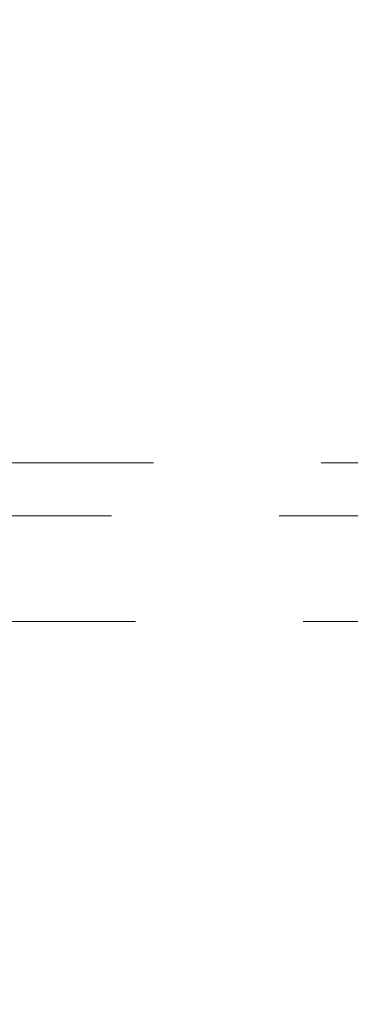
# Model space of a CAD drawing. Header units: millimetres. Extents: x 373 to 928, y 275 to 747.
# Tile 99 of 117: x 847.83 to 849.08, y 394.51 to 398.24. Entities that reach past the tile are written whole.
import ezdxf

# ---------------------------------------------------------------- set-up
doc = ezdxf.new("R2010")
doc.units = ezdxf.units.MM
doc.linetypes.add('HIDDEN', pattern=[1.905, 1.27, -0.635])

msp = doc.modelspace()

# ---------------------------------------------------------------- linework, layer by layer
at = {"color": 7, "linetype": 'HIDDEN', "lineweight": 18}
for p, q in [((843.2557, 396.5644), (849.5813, 396.5644)), ((850.0813, 396.3644), (842.8255, 396.3644)), ((850.1725, 395.9644), (842.1813, 395.9644))]:
    msp.add_line(p, q, dxfattribs=at)
at = {"color": 7, "linetype": 'Continuous', "lineweight": 25}
msp.add_arc((846.1813, 374.7659), 25, 0, 83.6299, dxfattribs=at)
at = {"color": 7, "linetype": 'HIDDEN', "lineweight": 18}
msp.add_arc((846.1813, 374.7659), 24.6, 0, 87.43714, dxfattribs=at)

doc.saveas('drawing.dxf')
